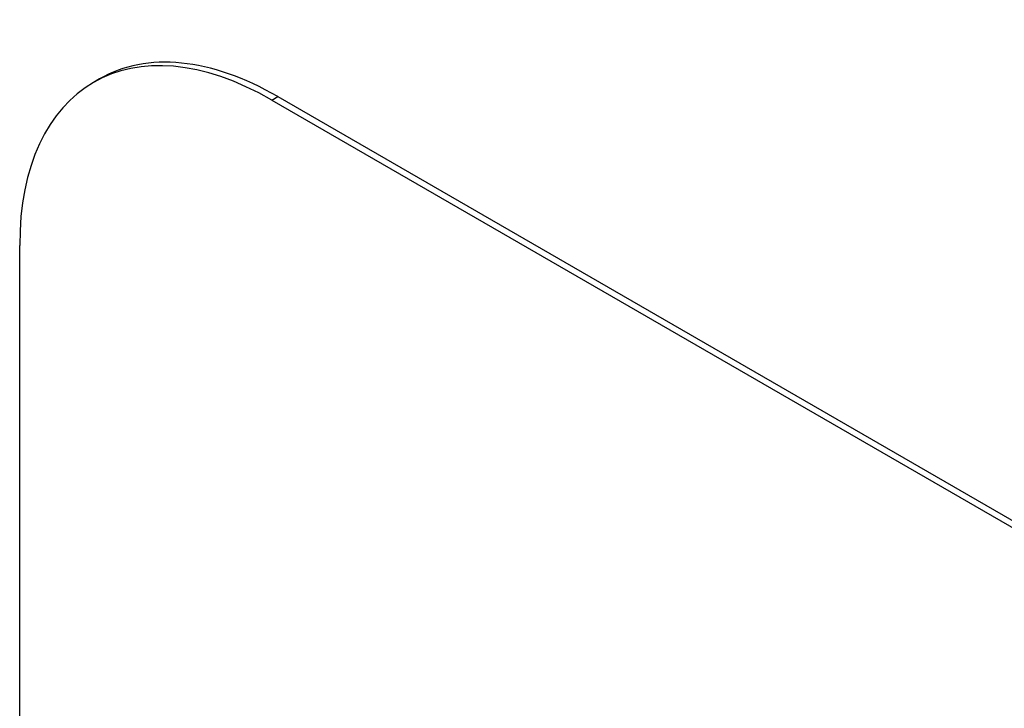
# Model space of a CAD drawing. Header units: inches. Extents: x 635 to 745, y 253 to 341.
# Tile 49 of 127: x 681.934 to 682.624, y 306.443 to 306.926. Entities that reach past the tile are written whole.
import ezdxf

# ---------------------------------------------------------------- set-up
doc = ezdxf.new("R2010")
doc.units = ezdxf.units.IN
doc.header["$MEASUREMENT"] = 0
doc.layers.add('Visible Edges(ANSI)', color=7, linetype='Continuous', lineweight=25)
doc.layers.add('Visible Tangent Edges(ANSI)', color=7, linetype='Continuous', lineweight=25)

msp = doc.modelspace()

# ---------------------------------------------------------------- linework, layer by layer
at = {"layer": 'Visible Edges(ANSI)'}
for p, q in [((681.9897, 306.8849), (681.98545, 306.88245)), ((682.1147, 306.87251), (684.23602, 305.64777)), ((682.11045, 306.87007), (684.23177, 305.64532)), ((681.93368, 305.54326), (681.93368, 306.768))]:
    msp.add_line(p, q, dxfattribs=at)
for centre, end_param in [((682.11045, 306.66594), 7.068583), ((682.1147, 306.66839), 6.283185)]:
    msp.add_ellipse(centre, major_axis=(-0.125, 0.21651), ratio=0.57735, start_param=5.497787, end_param=end_param, dxfattribs=at)
at = {"layer": 'Visible Tangent Edges(ANSI)'}
msp.add_line((682.11045, 306.87007), (682.1147, 306.87251), dxfattribs=at)

doc.saveas('drawing.dxf')
